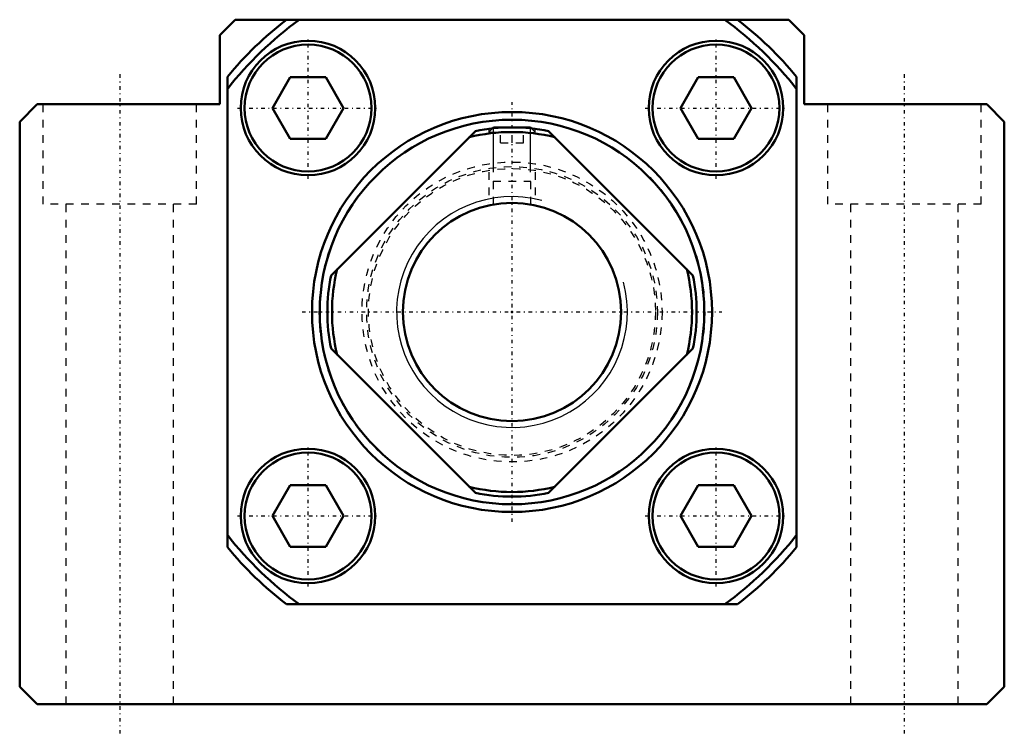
# Model space of a CAD drawing. Header units: millimetres. Extents: x -64 to 64, y -55 to 38.
import ezdxf

# ---------------------------------------------------------------- set-up
doc = ezdxf.new("R2010")
doc.units = ezdxf.units.MM
doc.linetypes.add('Center', pattern=[1.5, 0.45, -0.5, 0.05, -0.5])
doc.linetypes.add('Dashed', pattern=[2, 1, -1])
for name, color, linetype, lineweight in [('2d ConnectionPoints', 7, 'Continuous', 50), ('AM_0', 7, 'Continuous', 50), ('AM_5', 3, 'Continuous', 25), ('AM_7', 7, 'Center', 25), ('AM_9', 6, 'Dashed', 25)]:
    doc.layers.add(name, color=color, linetype=linetype, lineweight=lineweight)

# ---------------------------------------------------------------- blocks, each defined once
blk = doc.blocks.new('1_RN_30_0_in_BK30Yes_0')
at = {"layer": 'AM_0'}
for p, q in [((-23.52, 4.76), (-4.76, 23.52)), ((-2.39, 24), (-2.52, 23.87)), ((-2.39, 24), (2.39, 24)), ((2.52, 23.87), (2.39, 24)), ((4.76, 23.52), (23.52, 4.76)), ((-4.76, -23.52), (-23.52, -4.76)), ((23.52, -4.76), (4.76, -23.52))]:
    blk.add_line(p, q, dxfattribs=at)
blk.add_circle((0, 0), 14.19, dxfattribs=at)
for radius, start, end in [(23.4, 76.2733, 103.7267), (24, 78.5573, 101.4427), (23.4, 166.2733, 193.7267), (23.4, 346.2733, 13.7267), (24, 168.5573, 191.4427), (24, 348.5573, 11.4427), (23.4, 256.2733, 283.7267), (24, 258.5573, 281.4427)]:
    blk.add_arc((0, 0), radius, start, end, dxfattribs=at)
at = {"layer": 'AM_5'}
for p, q in [((-2.39, 18.19), (-2.39, 24)), ((2.39, 18.19), (2.39, 24))]:
    blk.add_line(p, q, dxfattribs=at)
at = {"layer": 'AM_5', "linetype": 'Dashed'}
for p, q in [((-3, 18.19), (-3, 14.19)), ((3, 18.19), (3, 14.19))]:
    blk.add_line(p, q, dxfattribs=at)
at = {"layer": 'AM_5'}
blk.add_arc((0, 0), 15, 75, 15, dxfattribs=at)
at = {"layer": 'AM_9'}
for p, q in [((-2.52, 23.87), (-3, 23.39)), ((-3, 23.81), (-3, 23.39)), ((-3, 23.39), (3, 23.39)), ((-1.5, 22), (-1.5, 24)), ((0, 22), (0, 24)), ((1.5, 22), (1.5, 24)), ((3, 23.39), (2.52, 23.87)), ((3, 23.39), (3, 23.81)), ((-1.5, 22), (1.5, 22)), ((-2.46, 16.99), (2.46, 16.99)), ((-2.46, 16.99), (-2.46, 13.97)), ((2.46, 13.97), (2.46, 16.99))]:
    blk.add_line(p, q, dxfattribs=at)
for radius in [19.5, 18.9]:
    blk.add_circle((0, 0), radius, dxfattribs=at)
blk = doc.blocks.new('2_BK_30collar_0_in_BK30Yes_0')
at = {"layer": 'AM_9'}
blk.add_circle((0, 0), 18.65, dxfattribs=at)
blk = doc.blocks.new('3_BK_30_0_in_BK30Yes_0')
at = {"layer": 'AM_0'}
for p, q in [((-36, 38), (-38, 36)), ((-36, 38), (-29.36, 38)), ((29.33, 38), (-29.33, 38)), ((29.36, 38), (36, 38)), ((38, 36), (36, 38)), ((-38, 36), (-38, 27)), ((38, 27), (38, 36)), ((-37, -30.58), (-37, 30.58)), ((-28.83, 30.52), (-31.14, 26.52)), ((-24.21, 30.52), (-28.83, 30.52)), ((-24.21, 30.52), (-21.9, 26.52)), ((24.21, 30.52), (21.9, 26.52)), ((28.83, 30.52), (24.21, 30.52)), ((28.83, 30.52), (31.14, 26.52)), ((37, 30.58), (37, -30.58)), ((-61.72, 27), (-64, 24.72)), ((-38, 27), (-61.72, 27)), ((61.72, 27), (38, 27)), ((64, 24.72), (61.72, 27)), ((-31.14, 26.52), (-28.83, 22.52)), ((-24.21, 22.52), (-21.9, 26.52)), ((21.9, 26.52), (24.21, 22.52)), ((28.83, 22.52), (31.14, 26.52)), ((-64, 24.72), (-64, -48.72)), ((64, -48.72), (64, 24.72)), ((-28.83, 22.52), (-24.21, 22.52)), ((24.21, 22.52), (28.83, 22.52)), ((-28.83, -22.52), (-31.14, -26.52)), ((-24.21, -22.52), (-28.83, -22.52)), ((-24.21, -22.52), (-21.9, -26.52)), ((24.21, -22.52), (21.9, -26.52)), ((28.83, -22.52), (24.21, -22.52)), ((28.83, -22.52), (31.14, -26.52)), ((-31.14, -26.52), (-28.83, -30.52)), ((-24.21, -30.52), (-21.9, -26.52)), ((21.9, -26.52), (24.21, -30.52)), ((28.83, -30.52), (31.14, -26.52)), ((-28.83, -30.52), (-24.21, -30.52)), ((24.21, -30.52), (28.83, -30.52)), ((29.33, -38), (-29.33, -38)), ((-64, -48.72), (-61.72, -51)), ((61.72, -51), (64, -48.72)), ((-61.72, -51), (61.72, -51))]:
    blk.add_line(p, q, dxfattribs=at)
for centre, radius in [((-26.52, 26.52), 8.75), ((-26.52, 26.52), 8.25), ((26.52, 26.52), 8.75), ((26.52, 26.52), 8.25), ((0, 0), 26), ((0, 0), 25), ((-26.52, -26.52), 8.75), ((26.52, -26.52), 8.75), ((-26.52, -26.52), 8.25), ((26.52, -26.52), 8.25)]:
    blk.add_circle(centre, radius, dxfattribs=at)
for radius, start, end in [(48, 127.6585, 140.4288), (47, 126.0493, 141.9278), (47, 38.0722, 53.9507), (48, 39.5712, 52.3415), (47, 218.0722, 233.9507), (47, 306.0493, 321.9278), (48, 219.5712, 232.3415), (48, 307.6585, 320.4288)]:
    blk.add_arc((0, 0), radius, start, end, dxfattribs=at)
at = {"layer": 'AM_7'}
for p, q in [((-26.52, 17.33), (-26.52, 35.7)), ((26.52, 17.33), (26.52, 35.7)), ((-51, 30.9), (-51, -54.9)), ((51, 30.9), (51, -54.9)), ((0, -27.3), (0, 27.3)), ((-35.7, 26.52), (-17.33, 26.52)), ((17.33, 26.52), (35.7, 26.52)), ((-27.3, 0), (27.3, 0)), ((-26.52, -35.7), (-26.52, -17.33)), ((26.52, -35.7), (26.52, -17.33)), ((-35.7, -26.52), (-17.33, -26.52)), ((17.33, -26.52), (35.7, -26.52))]:
    blk.add_line(p, q, dxfattribs=at)
at = {"layer": 'AM_9'}
for p, q in [((27.7, 37.98), (-27.7, 37.98)), ((-36.98, 29.02), (-36.98, -29.02)), ((36.98, -29.02), (36.98, 29.02)), ((-61, 27), (-61, 14)), ((-41, 14), (-41, 27)), ((41, 27), (41, 14)), ((61, 14), (61, 27)), ((-41, 14), (-61, 14)), ((-58, 14), (-58, -51)), ((-44, -51), (-44, 14)), ((61, 14), (41, 14)), ((44, 14), (44, -51)), ((58, -51), (58, 14)), ((-27.7, -37.98), (27.7, -37.98))]:
    blk.add_line(p, q, dxfattribs=at)
blk.add_circle((0, 0), 25.05, dxfattribs=at)

msp = doc.modelspace()

# ---------------------------------------------------------------- linework, layer by layer
at = {"layer": '2d ConnectionPoints'}
msp.add_point((0, 0), dxfattribs=at)
msp.add_point((0, 0), dxfattribs=at)
msp.add_point((0, 0), dxfattribs=at)
msp.add_point((0, 0), dxfattribs=at)

# ---------------------------------------------------------------- block references
for name in ['3_BK_30_0_in_BK30Yes_0', '1_RN_30_0_in_BK30Yes_0', '2_BK_30collar_0_in_BK30Yes_0']:
    msp.add_blockref(name, (0, 0))

doc.saveas('drawing.dxf')
